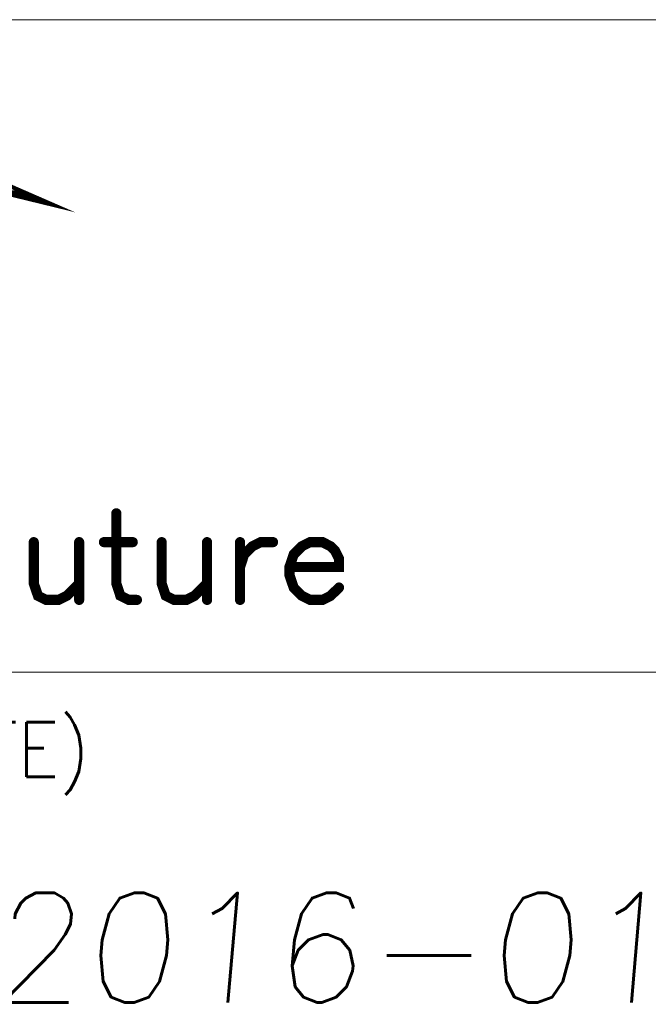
# Model space of a CAD drawing. Header units: millimetres. Extents: x 4065 to 8083, y -652 to 5416.
# Tile 123 of 256: x 6157 to 6226, y 2549 to 2656. Entities that reach past the tile are written whole.
import ezdxf
from ezdxf.enums import TextEntityAlignment as Align

# ---------------------------------------------------------------- set-up
doc = ezdxf.new("R2010")
doc.units = ezdxf.units.MM
doc.header["$LTSCALE"] = 0.8
doc.layers.get('0').update_dxf_attribs({"linetype": 'CONTINUOUS', "lineweight": 0})
doc.layers.add('2', color=3, linetype='CONTINUOUS', lineweight=0)
doc.styles.add('GHS', font='romans', dxfattribs={"height": 2, "bigfont": 'whgtxt'})
doc.styles.get("Standard").update_dxf_attribs({"font": 'romans.shx', "width": 0.8, "oblique": 5, "bigfont": 'whgtxt.shx'})

# ---------------------------------------------------------------- blocks, each defined once
blk = doc.blocks.new('SMOOTH_0$064516')
at = {"const_width": 0.0323}
blk.add_lwpolyline([(-0.0161, 0, 1), (0.0161, 0, 1)], format="xyb", close=True, dxfattribs=at)
blk = doc.blocks.new('SMOOTH_0$0254')
at = {"const_width": 0.0127}
blk.add_lwpolyline([(-0.00635, 0, 1), (0.00635, 0, 1)], format="xyb", close=True, dxfattribs=at)
blk = doc.blocks.new('logo')
at = {"color": 7}
for points, const_width in [([(-3400.866, 5340.526), (-3395.172, 5338.044), (-3404.927, 5340.423)], 0.338), ([(-3398.952, 5339.122), (-3397.769, 5339.122)], 0.338), ([(-3398.445, 5338.953), (-3397.431, 5338.953)], 0.338), ([(-3397.6, 5338.784), (-3397.093, 5338.784)], 0.338), ([(-3389.848, 5311.965), (-3389.848, 5306.032), (-3389.505, 5304.993), (-3388.801, 5304.641), (-3388.105, 5304.641)], 0.859), ([(-3396.83, 5309.527), (-3396.83, 5306.032), (-3396.478, 5304.993), (-3395.782, 5304.641), (-3394.734, 5304.641), (-3394.039, 5304.993), (-3392.991, 5306.032)], 0.859), ([(-3392.991, 5309.527), (-3392.991, 5304.641)], 0.859), ([(-3390.896, 5309.527), (-3388.457, 5309.527)], 0.859), ([(-3386.01, 5309.527), (-3386.01, 5306.032), (-3385.667, 5304.993), (-3384.962, 5304.641), (-3383.923, 5304.641), (-3383.219, 5304.993), (-3382.172, 5306.032)], 0.859), ([(-3382.172, 5309.527), (-3382.172, 5304.641)], 0.859), ([(-3379.381, 5307.431), (-3379.037, 5308.479), (-3378.342, 5309.175), (-3377.638, 5309.527), (-3376.59, 5309.527)], 0.859), ([(-3379.381, 5309.527), (-3379.381, 5304.641)], 0.859), ([(-3375.199, 5307.431), (-3371.008, 5307.431), (-3371.008, 5308.127), (-3371.36, 5308.823), (-3371.713, 5309.175), (-3372.408, 5309.527), (-3373.456, 5309.527), (-3374.151, 5309.175), (-3374.847, 5308.479), (-3375.199, 5307.431), (-3375.199, 5306.736), (-3374.847, 5305.688), (-3374.151, 5304.993), (-3373.456, 5304.641), (-3372.408, 5304.641), (-3371.713, 5304.993), (-3371.008, 5305.688)], 0.859)]:
    blk.add_lwpolyline(points, dxfattribs=dict(at, const_width=const_width))
at = {"color": 7, "const_width": 0.338}
blk.add_lwpolyline([(-3395.275, 5338.079), (-3404.919, 5340.432), (-3400.669, 5340.432), (-3395.275, 5338.079)], close=True, dxfattribs=at)
at = {"color": 7, "xscale": 13.31, "yscale": 13.31, "zscale": 13.31}
for name, p in [('SMOOTH_0$0254', (-3397.769, 5339.122)), ('SMOOTH_0$0254', (-3397.6, 5338.784)), ('SMOOTH_0$0254', (-3397.431, 5338.953)), ('SMOOTH_0$0254', (-3397.093, 5338.784)), ('SMOOTH_0$0254', (-3395.275, 5338.079)), ('SMOOTH_0$0254', (-3395.275, 5338.079)), ('SMOOTH_0$0254', (-3395.172, 5338.044)), ('SMOOTH_0$064516', (-3389.848, 5311.965)), ('SMOOTH_0$064516', (-3396.83, 5309.527)), ('SMOOTH_0$064516', (-3392.991, 5309.527)), ('SMOOTH_0$064516', (-3390.896, 5309.527)), ('SMOOTH_0$064516', (-3388.457, 5309.527)), ('SMOOTH_0$064516', (-3386.01, 5309.527)), ('SMOOTH_0$064516', (-3382.172, 5309.527)), ('SMOOTH_0$064516', (-3379.381, 5309.527)), ('SMOOTH_0$064516', (-3378.342, 5309.175)), ('SMOOTH_0$064516', (-3377.638, 5309.527)), ('SMOOTH_0$064516', (-3376.59, 5309.527)), ('SMOOTH_0$064516', (-3374.151, 5309.175)), ('SMOOTH_0$064516', (-3373.456, 5309.527)), ('SMOOTH_0$064516', (-3372.408, 5309.527)), ('SMOOTH_0$064516', (-3371.713, 5309.175)), ('SMOOTH_0$064516', (-3379.037, 5308.479)), ('SMOOTH_0$064516', (-3374.847, 5308.479)), ('SMOOTH_0$064516', (-3371.36, 5308.823)), ('SMOOTH_0$064516', (-3371.008, 5308.127)), ('SMOOTH_0$064516', (-3379.381, 5307.431)), ('SMOOTH_0$064516', (-3375.199, 5307.431)), ('SMOOTH_0$064516', (-3375.199, 5307.431)), ('SMOOTH_0$064516', (-3375.199, 5306.736)), ('SMOOTH_0$064516', (-3371.008, 5307.431)), ('SMOOTH_0$064516', (-3396.83, 5306.032)), ('SMOOTH_0$064516', (-3392.991, 5306.032)), ('SMOOTH_0$064516', (-3389.848, 5306.032)), ('SMOOTH_0$064516', (-3386.01, 5306.032)), ('SMOOTH_0$064516', (-3382.172, 5306.032)), ('SMOOTH_0$064516', (-3396.478, 5304.993)), ('SMOOTH_0$064516', (-3394.039, 5304.993)), ('SMOOTH_0$064516', (-3389.505, 5304.993)), ('SMOOTH_0$064516', (-3385.667, 5304.993)), ('SMOOTH_0$064516', (-3383.219, 5304.993)), ('SMOOTH_0$064516', (-3374.847, 5305.688)), ('SMOOTH_0$064516', (-3374.151, 5304.993)), ('SMOOTH_0$064516', (-3371.713, 5304.993)), ('SMOOTH_0$064516', (-3371.008, 5305.688)), ('SMOOTH_0$064516', (-3395.782, 5304.641)), ('SMOOTH_0$064516', (-3394.734, 5304.641)), ('SMOOTH_0$064516', (-3392.991, 5304.641)), ('SMOOTH_0$064516', (-3388.801, 5304.641)), ('SMOOTH_0$064516', (-3388.105, 5304.641)), ('SMOOTH_0$064516', (-3384.962, 5304.641)), ('SMOOTH_0$064516', (-3383.923, 5304.641)), ('SMOOTH_0$064516', (-3382.172, 5304.641)), ('SMOOTH_0$064516', (-3379.381, 5304.641)), ('SMOOTH_0$064516', (-3373.456, 5304.641)), ('SMOOTH_0$064516', (-3372.408, 5304.641))]:
    blk.add_blockref(name, p, dxfattribs=at)

msp = doc.modelspace()

# ---------------------------------------------------------------- linework, layer by layer
for p, q in [((5900.73, 2656.49), (6295.479, 2656.49)), ((5900.73, 2584.978), (6295.479, 2584.978))]:
    msp.add_line(p, q)

# ---------------------------------------------------------------- block references
at = {"xscale": 1.296000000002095, "yscale": 1.296000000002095, "zscale": 1.295999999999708}
msp.add_blockref('logo', (10561.306, -4281.922), dxfattribs=at)

# ---------------------------------------------------------------- texts
at = {"width": 0.933333}
msp.add_text('(DATE)', height=5.968, dxfattribs=at).set_placement((6140.785, 2579.476), align=Align.TOP_LEFT)
at = {"layer": '2', "style": 'GHS', "oblique": 5}
msp.add_text('2016-01-28', height=12, dxfattribs=at).set_placement((6154.074, 2548.78))

doc.saveas('drawing.dxf')
